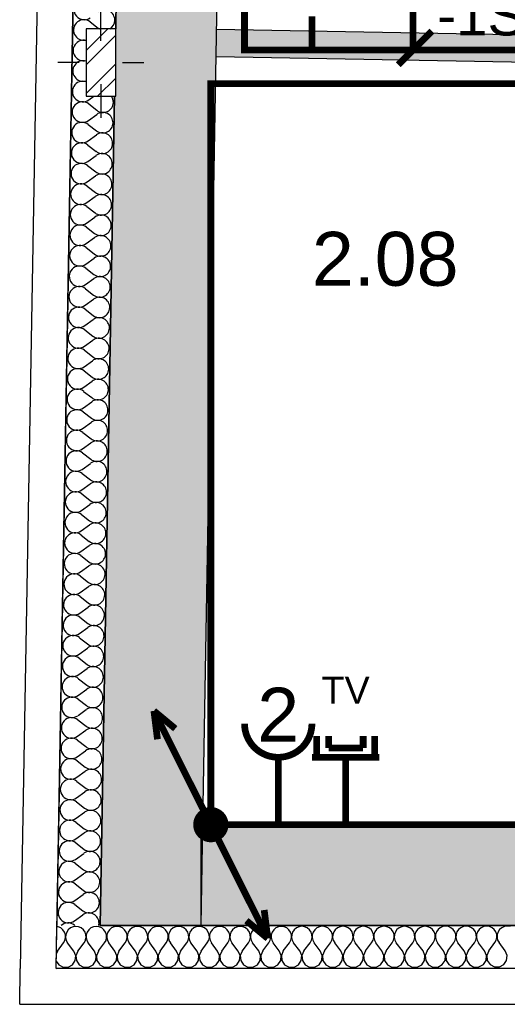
# Model space of a CAD drawing. Extents: x -12025 to 39812, y -30157 to 12.
# Tile 3 of 59: x 11541 to 13350, y -21292 to -17638. Entities that reach past the tile are written whole.
import ezdxf
from ezdxf.enums import TextEntityAlignment as Align

# ---------------------------------------------------------------- set-up
doc = ezdxf.new("R2010")
doc.units = 0
doc.header["$MEASUREMENT"] = 0
doc.linetypes.add('Telekomunikacni vodic', pattern=[9.25, 3, -0.75, 3, -0.75, 0.125, -0.75, 0.125, -0.75])
for name, color, linetype in [('0 (Pozadí)', 254, 'Continuous'), ('OÚ Dukovany internet + tv + data', 192, 'Continuous'), ('OÚ Dukovany půdorys podklad 2NP', 7, 'Continuous'), ('OÚ Dukovany světla', 132, 'Continuous'), ('OÚ Dukovany zásuvky', 92, 'Continuous'), ('Zakladni', 7, 'Continuous')]:
    doc.layers.add(name, color=color, linetype=linetype)
doc.styles.add('Arial', font='txt')
doc.styles.add('Arial_B', font='txt')

# ---------------------------------------------------------------- blocks, each defined once
blk = doc.blocks.new('Zásuvka (10)')
at = {"color": 0, "linetype": 'Continuous', "const_width": 25}
for points in [[(0, -125, -0.414214), (-125, 0)], [(125, 0, -0.414214), (0, -125)]]:
    blk.add_lwpolyline(points, format="xyb", dxfattribs=at)
blk.add_lwpolyline([(0, -250), (0, -125)], dxfattribs=at)
at = {"color": 0, "linetype": 'Continuous', "style": 'Arial'}
blk.add_text('2', height=200, dxfattribs=at).set_placement((0, -66.9), align=Align.CENTER)
blk = doc.blocks.new('Jednopólový vypínač (8)')
at = {"color": 0, "linetype": 'Continuous', "const_width": 25}
for points in [[(142.4, 284.9), (38.8, 77.7)], [(142.4, 284.9), (194.2, 259)]]:
    blk.add_lwpolyline(points, dxfattribs=at)
for points in [[(0, 90.6, 0.414214), (-90.6, 0)], [(90.6, 0, 0.414214), (0, 90.6)], [(-90.6, 0, 0.414214), (0, -90.6)], [(0, -90.6, 0.414214), (90.6, 0)]]:
    blk.add_lwpolyline(points, format="xyb", dxfattribs=at)
at = {"color": 0, "linetype": 'Continuous', "style": 'Arial'}
blk.add_text('-1SF2.09', height=150, dxfattribs=at).set_placement((-910, -196.1))
blk = doc.blocks.new('Telekomunikační zásuvka (4)')
at = {"color": 0, "linetype": 'Continuous', "const_width": 25}
for points in [[(-107.5, 204.3), (-107.5, 125)], [(-62.5, 204.3), (-62.5, 160)], [(65, 204.3), (65, 160)], [(107.5, 204.3), (107.5, 125)], [(65, 160), (-62.5, 160)], [(-107.5, 125), (-125, 125)], [(107.5, 125), (-107.5, 125)], [(0, 125), (0, 0)], [(125, 125), (107.5, 125)]]:
    blk.add_lwpolyline(points, dxfattribs=at)
at = {"color": 0, "linetype": 'Continuous', "style": 'Arial'}
blk.add_text('TV', height=100, dxfattribs=at).set_placement((0, 324.2), align=Align.CENTER)
blk = doc.blocks.new('(23)')
at = {"color": 7, "linetype": 'Continuous', "const_width": 25}
for points in [[(55, -460), (55, 0)], [(0, -520), (125, -395)]]:
    blk.add_lwpolyline(points, dxfattribs=at)
at = {"layer": '0 (Pozadí)', "linetype": 'Continuous'}
blk.add_solid([(-239.9, 180), (305.2, 180), (-239.9, -23.5), (305.2, -23.5)], dxfattribs=at)
at = {"color": 7, "linetype": 'Continuous', "style": 'Arial_B'}
blk.add_text('-1WC7', height=125, dxfattribs=at).set_placement((-239.9, 16.5))
blk = doc.blocks.new('Stoupací vedení směrem nahoru (2)')
at = {"color": 0, "linetype": 'Continuous', "const_width": 25}
for points in [[(-211.1, 422.2), (0, 0)], [(-211.1, 422.2), (-131.9, 356.3)], [(-211.1, 422.2), (-197.9, 316.7)]]:
    blk.add_lwpolyline(points, dxfattribs=at)
at = {"color": 0, "linetype": 'Continuous'}
for points, const_width in [([(0, 52.8, 0.414214), (-52.8, 0)], 25), ([(0, 26.4, 0.414214), (-26.4, 0)], 52.8), ([(26.4, 0, 0.414214), (0, 26.4)], 52.8), ([(52.8, 0, 0.414214), (0, 52.8)], 25), ([(-52.8, 0, 0.414214), (0, -52.8)], 25), ([(-26.4, 0, 0.414214), (0, -26.4)], 52.8), ([(0, -26.4, 0.414214), (26.4, 0)], 52.8), ([(0, -52.8, 0.414214), (52.8, 0)], 25)]:
    blk.add_lwpolyline(points, format="xyb", dxfattribs=dict(at, const_width=const_width))
blk = doc.blocks.new('Stoupací vedení směrem nahoru (5)')
at = {"color": 0, "linetype": 'Continuous'}
for points, const_width in [([(0, 52.8, 0.414214), (-52.8, 0)], 25), ([(0, 26.4, 0.414214), (-26.4, 0)], 52.8), ([(26.4, 0, 0.414214), (0, 26.4)], 52.8), ([(52.8, 0, 0.414214), (0, 52.8)], 25), ([(-52.8, 0, 0.414214), (0, -52.8)], 25), ([(-26.4, 0, 0.414214), (0, -26.4)], 52.8), ([(0, -26.4, 0.414214), (26.4, 0)], 52.8), ([(0, -52.8, 0.414214), (52.8, 0)], 25)]:
    blk.add_lwpolyline(points, format="xyb", dxfattribs=dict(at, const_width=const_width))
at = {"color": 0, "linetype": 'Continuous', "const_width": 25}
for points in [[(211.1, -422.2), (0, 0)], [(211.1, -422.2), (197.9, -316.7)], [(211.1, -422.2), (131.9, -356.3)]]:
    blk.add_lwpolyline(points, dxfattribs=at)

msp = doc.modelspace()

# ---------------------------------------------------------------- hatches: boundary and pattern name
at = {"layer": 'OÚ Dukovany půdorys podklad 2NP', "linetype": 'Continuous'}
msp.add_hatch(color=254, dxfattribs=at).paths.add_polyline_path([(11845.6, -20623.9), (12220.6, -20623.9), (12274.8, -17514.5), (11899.9, -17507.9), (11897.1, -17671.3), (11897.1, -17921.3), (11892.7, -17921.3)])
h = msp.add_hatch(dxfattribs=at)
h.set_pattern_fill('KOV___OCEL', color=151, style=0, pattern_type=2)
h.set_pattern_definition([(45, (0, 0), (-79.5495, 79.5495), []), (45, (-26.52, 26.52), (-79.5495, 79.5495), [])])
edge = h.paths.add_edge_path()
edge.add_spline(control_points=[(11787.1, -17921.3), (11787.1, -17921.3), (11897.1, -17921.3), (11897.1, -17921.3)], knot_values=[0, 0, 0, 0, 1, 1, 1, 1], degree=3, periodic=0)
edge.add_spline(control_points=[(11897.1, -17921.3), (11897.1, -17921.3), (11897.1, -17671.3), (11897.1, -17671.3)], knot_values=[0, 0, 0, 0, 1, 1, 1, 1], degree=3, periodic=0)
edge.add_spline(control_points=[(11897.1, -17671.3), (11897.1, -17671.3), (11787.1, -17671.3), (11787.1, -17671.3)], knot_values=[0, 0, 0, 0, 1, 1, 1, 1], degree=3, periodic=0)
edge.add_spline(control_points=[(11787.1, -17671.3), (11787.1, -17671.3), (11787.1, -17921.3), (11787.1, -17921.3)], knot_values=[0, 0, 0, 0, 1, 1, 1, 1], degree=3, periodic=0)
edge.add_spline(control_points=[(11787.1, -17921.3), (11787.1, -17921.3), (11787.1, -17921.3), (11787.1, -17921.3)], knot_values=[0, 0, 0, 0, 1, 1, 1, 1], degree=3, periodic=0)

# ---------------------------------------------------------------- linework, layer by layer
at = {"layer": 'OÚ Dukovany internet + tv + data', "linetype": 'Telekomunikacni vodic', "ltscale": 100, "const_width": 25}
for points in [[(12302.8, -20625), (13500, -20625), (14250, -20625), (14250, -20250)], [(12750, -20500), (12750, -20625), (12302.8, -20625)]]:
    msp.add_lwpolyline(points, dxfattribs=at)
at = {"layer": 'OÚ Dukovany půdorys podklad 2NP', "color": 1, "linetype": 'Continuous'}
for p, q in [((11717.7, -11164.9), (11543.4, -21158.9)), ((11676.2, -21158.9), (11850.4, -11167.3)), ((11739.8, -17511.7), (11679, -20999)), ((11897.1, -17671.3), (11899.8, -17514.5)), ((11842.1, -17716.3), (11842.1, -17591.3)), ((11762.1, -17796.3), (11682.1, -17796.3)), ((11922.1, -17796.3), (12002.1, -17796.3)), ((11842.1, -17876.3), (11842.1, -18001.3)), ((11839, -20998.9), (11892.7, -17921.3)), ((11676.2, -21159), (11679, -20999)), ((13469.8, -20998.1), (11839, -20998.9)), ((32159.3, -21157), (11676.2, -21158.9)), ((11541.1, -21291.7), (11543.4, -21158.9)), ((11676.2, -21159), (13469.9, -21158.1)), ((11541.1, -21291.7), (32292.1, -21289.8))]:
    msp.add_line(p, q, dxfattribs=at)
at = {"layer": 'OÚ Dukovany půdorys podklad 2NP', "color": 7, "linetype": 'Continuous'}
for p, q in [((11899.9, -17507.9), (11897.1, -17671.3)), ((12220.6, -20623.9), (12274.8, -17514.5)), ((13920.8, -17703.5), (12271, -17674.4)), ((12269.3, -17774.4), (13919, -17803.4)), ((11892.7, -17921.3), (11839, -20998.9)), ((13469.1, -20623.9), (12220.6, -20623.9)), ((11839, -20998.9), (12214.1, -20998.9)), ((12214.1, -20998.9), (13469.1, -20998.9))]:
    msp.add_line(p, q, dxfattribs=at)
at = {"layer": 'OÚ Dukovany půdorys podklad 2NP', "color": 21, "linetype": 'Continuous'}
for p, q in [((11802.3, -17645.6), (11832.3, -17669)), ((11797.2, -17935.1), (11816.3, -17921.3)), ((11796.9, -17950.3), (11827, -17973.7)), ((11795.9, -18011.3), (11826.7, -17988.9)), ((11795.6, -18026.5), (11825.7, -18049.9)), ((11794.5, -18087.4), (11825.4, -18065.1)), ((11794.3, -18102.7), (11824.4, -18126.1)), ((11793.2, -18163.6), (11824.1, -18141.3)), ((11793, -18178.9), (11823, -18202.2)), ((11791.9, -18239.8), (11822.8, -18217.5)), ((11791.6, -18255), (11821.7, -18278.4)), ((11790.6, -18316), (11821.4, -18293.7)), ((11790.3, -18331.2), (11820.4, -18354.6)), ((11789.2, -18392.2), (11820.1, -18369.8)), ((11789, -18407.4), (11819, -18430.8)), ((11787.9, -18468.3), (11818.8, -18446)), ((11787.6, -18483.6), (11817.7, -18507)), ((11786.6, -18544.5), (11817.4, -18522.2)), ((11786.3, -18559.7), (11816.4, -18583.1)), ((11785.3, -18620.7), (11816.1, -18598.4)), ((11785, -18635.9), (11815.1, -18659.3)), ((11783.9, -18696.9), (11814.8, -18674.5)), ((11783.7, -18712.1), (11813.7, -18735.5)), ((11782.6, -18773), (11813.5, -18750.7)), ((11782.3, -18788.3), (11812.4, -18811.7)), ((11781.3, -18849.2), (11812.1, -18826.9)), ((11781, -18864.5), (11811.1, -18887.8)), ((11779.9, -18925.4), (11810.8, -18903.1)), ((11779.7, -18940.6), (11809.7, -18964)), ((11778.6, -19001.6), (11809.5, -18979.3)), ((11778.3, -19016.8), (11808.4, -19040.2)), ((11777.3, -19077.8), (11808.2, -19055.4)), ((11777, -19093), (11807.1, -19116.4)), ((11776, -19153.9), (11806.8, -19131.6)), ((11775.7, -19169.2), (11805.8, -19192.6)), ((11774.6, -19230.1), (11805.5, -19207.8)), ((11774.4, -19245.4), (11804.4, -19268.7)), ((11773.3, -19306.3), (11804.2, -19284)), ((11773, -19321.5), (11803.1, -19344.9)), ((11772, -19382.5), (11802.8, -19360.2)), ((11771.7, -19397.7), (11801.8, -19421.1)), ((11770.6, -19458.7), (11801.5, -19436.3)), ((11770.4, -19473.9), (11800.4, -19497.3)), ((11769.3, -19534.8), (11800.2, -19512.5)), ((11769, -19550.1), (11799.1, -19573.5)), ((11768, -19611), (11798.9, -19588.7)), ((11767.7, -19626.3), (11797.8, -19649.6)), ((11766.7, -19687.2), (11797.5, -19664.9)), ((11766.4, -19702.4), (11796.5, -19725.8)), ((11765.3, -19763.4), (11796.2, -19741)), ((11765.1, -19778.6), (11795.1, -19802)), ((11764, -19839.6), (11794.9, -19817.2)), ((11763.7, -19854.8), (11793.8, -19878.2)), ((11762.7, -19915.7), (11793.5, -19893.4)), ((11762.4, -19931), (11792.5, -19954.4)), ((11761.3, -19991.9), (11792.2, -19969.6)), ((11761.1, -20007.1), (11791.2, -20030.5)), ((11760, -20068.1), (11790.9, -20045.8)), ((11759.7, -20083.3), (11789.8, -20106.7)), ((11758.7, -20144.3), (11789.6, -20121.9)), ((11758.4, -20159.5), (11788.5, -20182.9)), ((11757.4, -20220.4), (11788.2, -20198.1)), ((11757.1, -20235.7), (11787.2, -20259.1)), ((11756, -20296.6), (11786.9, -20274.3)), ((11755.8, -20311.9), (11785.8, -20335.2)), ((11754.7, -20372.8), (11785.6, -20350.5)), ((11754.4, -20388), (11784.5, -20411.4)), ((11753.4, -20449), (11784.2, -20426.7)), ((11753.1, -20464.2), (11783.2, -20487.6)), ((11752, -20525.2), (11782.9, -20502.8)), ((11751.8, -20540.4), (11781.9, -20563.8)), ((11750.7, -20601.3), (11781.6, -20579)), ((11750.5, -20616.6), (11780.5, -20640)), ((11749.4, -20677.5), (11780.3, -20655.2)), ((11749.1, -20692.8), (11779.2, -20716.1)), ((11748.1, -20753.7), (11778.9, -20731.4)), ((11747.8, -20768.9), (11777.9, -20792.3)), ((11746.7, -20829.9), (11777.6, -20807.6)), ((11746.5, -20845.1), (11776.5, -20868.5)), ((11745.4, -20906.1), (11776.3, -20883.7)), ((11745.1, -20921.3), (11775.2, -20944.7)), ((11744.1, -20982.2), (11774.9, -20959.9)), ((11683.6, -21004.2), (11678.9, -21003.6)), ((11693.2, -21008.4), (11683.6, -21004.2)), ((11701.3, -21015.1), (11693.2, -21008.4)), ((11729.4, -21008.4), (11721.3, -21015.1)), ((11739, -21004.2), (11729.4, -21008.4)), ((11749.4, -21002.7), (11739, -21004.2)), ((11743.8, -20997.5), (11745.7, -20998.9)), ((11759.8, -21004.2), (11749.4, -21002.7)), ((11769.4, -21008.4), (11759.8, -21004.2)), ((11777.5, -21015.1), (11769.4, -21008.4)), ((11805.5, -21008.4), (11797.5, -21015.1)), ((11815.2, -21004.1), (11805.5, -21008.4)), ((11825.6, -21002.7), (11815.2, -21004.1)), ((11834, -21003.9), (11825.6, -21002.7)), ((11836, -21004.1), (11834, -21003.9)), ((11838.9, -21005.4), (11836, -21004.1)), ((11845.6, -21008.4), (11838.9, -21005.4)), ((11853.7, -21015.1), (11845.6, -21008.4)), ((11881.7, -21008.4), (11873.6, -21015.1)), ((11891.3, -21004.1), (11881.7, -21008.4)), ((11901.8, -21002.7), (11891.3, -21004.1)), ((11912.2, -21004.1), (11901.8, -21002.7)), ((11921.8, -21008.3), (11912.2, -21004.1)), ((11929.9, -21015), (11921.8, -21008.3)), ((11957.9, -21008.3), (11949.8, -21015)), ((11967.5, -21004.1), (11957.9, -21008.3)), ((11977.9, -21002.6), (11967.5, -21004.1)), ((11988.4, -21004.1), (11977.9, -21002.6)), ((11998, -21008.3), (11988.4, -21004.1)), ((12006.1, -21015), (11998, -21008.3)), ((12034.1, -21008.3), (12026, -21015)), ((12043.7, -21004), (12034.1, -21008.3)), ((12054.1, -21002.6), (12043.7, -21004)), ((12064.6, -21004), (12054.1, -21002.6)), ((12074.2, -21008.3), (12064.6, -21004)), ((12082.3, -21015), (12074.2, -21008.3)), ((12110.3, -21008.2), (12102.2, -21015)), ((12119.9, -21004), (12110.3, -21008.2)), ((12130.3, -21002.5), (12119.9, -21004)), ((12140.7, -21004), (12130.3, -21002.5)), ((12150.4, -21008.2), (12140.7, -21004)), ((12158.5, -21014.9), (12150.4, -21008.2)), ((12186.5, -21008.2), (12178.4, -21014.9)), ((12196.1, -21004), (12186.5, -21008.2)), ((12206.5, -21002.5), (12196.1, -21004)), ((12216.9, -21004), (12206.5, -21002.5)), ((12226.6, -21008.2), (12216.9, -21004)), ((12234.6, -21014.9), (12226.6, -21008.2)), ((12262.7, -21008.2), (12254.6, -21014.9)), ((12272.3, -21003.9), (12262.7, -21008.2)), ((12282.7, -21002.5), (12272.3, -21003.9)), ((12293.1, -21003.9), (12282.7, -21002.5)), ((12302.7, -21008.2), (12293.1, -21003.9)), ((12310.8, -21014.9), (12302.7, -21008.2)), ((12338.9, -21008.1), (12330.8, -21014.8)), ((12348.5, -21003.9), (12338.9, -21008.1)), ((12358.9, -21002.4), (12348.5, -21003.9)), ((12369.3, -21003.9), (12358.9, -21002.4)), ((12378.9, -21008.1), (12369.3, -21003.9)), ((12387, -21014.8), (12378.9, -21008.1)), ((12415.1, -21008.1), (12407, -21014.8)), ((12424.7, -21003.9), (12415.1, -21008.1)), ((12435.1, -21002.4), (12424.7, -21003.9)), ((12445.5, -21003.8), (12435.1, -21002.4)), ((12455.1, -21008.1), (12445.5, -21003.8)), ((12463.2, -21014.8), (12455.1, -21008.1)), ((12491.3, -21008.1), (12483.2, -21014.8)), ((12500.9, -21003.8), (12491.3, -21008.1)), ((12511.3, -21002.4), (12500.9, -21003.8)), ((12521.7, -21003.8), (12511.3, -21002.4)), ((12531.3, -21008), (12521.7, -21003.8)), ((12539.4, -21014.7), (12531.3, -21008)), ((12567.4, -21008), (12559.4, -21014.7)), ((12577.1, -21003.8), (12567.4, -21008)), ((12587.5, -21002.3), (12577.1, -21003.8)), ((12597.9, -21003.8), (12587.5, -21002.3)), ((12607.5, -21008), (12597.9, -21003.8)), ((12615.6, -21014.7), (12607.5, -21008)), ((12643.6, -21008), (12635.5, -21014.7)), ((12653.3, -21003.7), (12643.6, -21008)), ((12663.7, -21002.3), (12653.3, -21003.7)), ((12674.1, -21003.7), (12663.7, -21002.3)), ((12683.7, -21008), (12674.1, -21003.7)), ((12691.8, -21014.7), (12683.7, -21008)), ((12719.8, -21008), (12711.7, -21014.7)), ((12729.4, -21003.7), (12719.8, -21008)), ((12739.9, -21002.3), (12729.4, -21003.7)), ((12750.3, -21003.7), (12739.9, -21002.3)), ((12759.9, -21007.9), (12750.3, -21003.7)), ((12768, -21014.6), (12759.9, -21007.9)), ((12796, -21007.9), (12787.9, -21014.6)), ((12805.6, -21003.7), (12796, -21007.9)), ((12816, -21002.2), (12805.6, -21003.7)), ((12826.5, -21003.7), (12816, -21002.2)), ((12836.1, -21007.9), (12826.5, -21003.7)), ((12844.2, -21014.6), (12836.1, -21007.9)), ((12872.2, -21007.9), (12864.1, -21014.6)), ((12881.8, -21003.6), (12872.2, -21007.9)), ((12892.2, -21002.2), (12881.8, -21003.6)), ((12902.6, -21003.6), (12892.2, -21002.2)), ((12912.3, -21007.9), (12902.6, -21003.6)), ((12920.4, -21014.6), (12912.3, -21007.9)), ((12948.4, -21007.8), (12940.3, -21014.6)), ((12958, -21003.6), (12948.4, -21007.8)), ((12968.4, -21002.1), (12958, -21003.6)), ((12978.8, -21003.6), (12968.4, -21002.1)), ((12988.5, -21007.8), (12978.8, -21003.6)), ((12996.6, -21014.5), (12988.5, -21007.8)), ((13024.6, -21007.8), (13016.5, -21014.5)), ((13034.2, -21003.6), (13024.6, -21007.8)), ((13044.6, -21002.1), (13034.2, -21003.6)), ((13055, -21003.6), (13044.6, -21002.1)), ((13064.6, -21007.8), (13055, -21003.6)), ((13072.7, -21014.5), (13064.6, -21007.8)), ((13100.8, -21007.8), (13092.7, -21014.5)), ((13110.4, -21003.5), (13100.8, -21007.8)), ((13120.8, -21002.1), (13110.4, -21003.5)), ((13131.2, -21003.5), (13120.8, -21002.1)), ((13140.8, -21007.8), (13131.2, -21003.5)), ((13148.9, -21014.5), (13140.8, -21007.8)), ((13177, -21007.7), (13168.9, -21014.4)), ((13186.6, -21003.5), (13177, -21007.7)), ((13197, -21002), (13186.6, -21003.5)), ((13207.4, -21003.5), (13197, -21002)), ((13217, -21007.7), (13207.4, -21003.5)), ((13225.1, -21014.4), (13217, -21007.7)), ((13253.2, -21007.7), (13245.1, -21014.4)), ((13262.8, -21003.5), (13253.2, -21007.7)), ((13273.2, -21002), (13262.8, -21003.5)), ((13283.6, -21003.4), (13273.2, -21002)), ((13293.2, -21007.7), (13283.6, -21003.4)), ((13301.3, -21014.4), (13293.2, -21007.7)), ((13329.4, -21007.7), (13321.3, -21014.4)), ((13339, -21003.4), (13329.4, -21007.7)), ((13349.4, -21002), (13339, -21003.4)), ((13359.8, -21003.4), (13349.4, -21002)), ((11707.3, -21023.8), (11701.3, -21015.1)), ((11710.6, -21033.8), (11707.3, -21023.8)), ((11708.8, -21054.5), (11711.1, -21044.3)), ((11711.1, -21044.3), (11710.6, -21033.8)), ((11712, -21033.8), (11711.5, -21044.3)), ((11711.5, -21044.3), (11713.8, -21054.5)), ((11715.3, -21023.8), (11712, -21033.8)), ((11721.3, -21015.1), (11715.3, -21023.8)), ((11783.5, -21023.8), (11777.5, -21015.1)), ((11786.8, -21033.7), (11783.5, -21023.8)), ((11785.7, -21051.3), (11787.3, -21044.2)), ((11787.3, -21044.2), (11786.8, -21033.7)), ((11788.2, -21033.7), (11787.6, -21044.2)), ((11787.6, -21044.2), (11788.6, -21048.4)), ((11791.5, -21023.8), (11788.2, -21033.7)), ((11797.5, -21015.1), (11791.5, -21023.8)), ((11859.7, -21023.7), (11853.7, -21015.1)), ((11863, -21033.7), (11859.7, -21023.7)), ((11861.2, -21054.4), (11863.5, -21044.2)), ((11863.5, -21044.2), (11863, -21033.7)), ((11864.3, -21033.7), (11863.8, -21044.2)), ((11863.8, -21044.2), (11866.2, -21054.4)), ((11867.7, -21023.7), (11864.3, -21033.7)), ((11873.6, -21015.1), (11867.7, -21023.7)), ((11935.8, -21023.7), (11929.9, -21015)), ((11939.2, -21033.7), (11935.8, -21023.7)), ((11937.3, -21054.4), (11939.7, -21044.2)), ((11939.7, -21044.2), (11939.2, -21033.7)), ((11940.5, -21033.7), (11940, -21044.2)), ((11940, -21044.2), (11942.4, -21054.4)), ((11943.9, -21023.7), (11940.5, -21033.7)), ((11949.8, -21015), (11943.9, -21023.7)), ((12012, -21023.7), (12006.1, -21015)), ((12015.4, -21033.6), (12012, -21023.7)), ((12013.5, -21054.4), (12015.9, -21044.1)), ((12015.9, -21044.1), (12015.4, -21033.6)), ((12016.7, -21033.6), (12016.2, -21044.1)), ((12016.2, -21044.1), (12018.6, -21054.4)), ((12020.1, -21023.7), (12016.7, -21033.6)), ((12026, -21015), (12020.1, -21023.7)), ((12088.2, -21023.6), (12082.3, -21015)), ((12091.6, -21033.6), (12088.2, -21023.6)), ((12089.7, -21054.3), (12092.1, -21044.1)), ((12092.1, -21044.1), (12091.6, -21033.6)), ((12092.9, -21033.6), (12092.4, -21044.1)), ((12092.4, -21044.1), (12094.8, -21054.3)), ((12096.3, -21023.6), (12092.9, -21033.6)), ((12102.2, -21015), (12096.3, -21023.6)), ((12164.4, -21023.6), (12158.5, -21014.9)), ((12167.8, -21033.5), (12164.4, -21023.6)), ((12165.9, -21054.3), (12168.3, -21044)), ((12168.3, -21044), (12167.8, -21033.5)), ((12169.1, -21033.5), (12168.6, -21044)), ((12168.6, -21044), (12171, -21054.3)), ((12172.5, -21023.6), (12169.1, -21033.5)), ((12178.4, -21014.9), (12172.5, -21023.6)), ((12240.6, -21023.6), (12234.6, -21014.9)), ((12244, -21033.5), (12240.6, -21023.6)), ((12242.1, -21054.2), (12244.5, -21044)), ((12244.5, -21044), (12244, -21033.5)), ((12245.3, -21033.5), (12244.8, -21044)), ((12244.8, -21044), (12247.2, -21054.2)), ((12248.6, -21023.5), (12245.3, -21033.5)), ((12254.6, -21014.9), (12248.6, -21023.5)), ((12316.8, -21023.5), (12310.8, -21014.9)), ((12320.2, -21033.5), (12316.8, -21023.5)), ((12318.3, -21054.2), (12320.7, -21044)), ((12320.7, -21044), (12320.2, -21033.5)), ((12321.5, -21033.5), (12321, -21044)), ((12321, -21044), (12323.4, -21054.2)), ((12324.8, -21023.5), (12321.5, -21033.5)), ((12330.8, -21014.8), (12324.8, -21023.5)), ((12393, -21023.5), (12387, -21014.8)), ((12396.3, -21033.4), (12393, -21023.5)), ((12394.5, -21054.2), (12396.9, -21043.9)), ((12396.9, -21043.9), (12396.3, -21033.4)), ((12397.7, -21033.4), (12397.2, -21043.9)), ((12397.2, -21043.9), (12399.6, -21054.2)), ((12401, -21023.5), (12397.7, -21033.4)), ((12407, -21014.8), (12401, -21023.5)), ((12469.2, -21023.4), (12463.2, -21014.8)), ((12472.5, -21033.4), (12469.2, -21023.4)), ((12470.7, -21054.1), (12473.1, -21043.9)), ((12473.1, -21043.9), (12472.5, -21033.4)), ((12473.9, -21033.4), (12473.4, -21043.9)), ((12473.4, -21043.9), (12475.7, -21054.1)), ((12477.2, -21023.4), (12473.9, -21033.4)), ((12483.2, -21014.8), (12477.2, -21023.4)), ((12545.4, -21023.4), (12539.4, -21014.7)), ((12548.7, -21033.4), (12545.4, -21023.4)), ((12546.9, -21054.1), (12549.2, -21043.9)), ((12549.2, -21043.9), (12548.7, -21033.4)), ((12550.1, -21033.4), (12549.6, -21043.9)), ((12549.6, -21043.9), (12551.9, -21054.1)), ((12553.4, -21023.4), (12550.1, -21033.4)), ((12559.4, -21014.7), (12553.4, -21023.4)), ((12621.6, -21023.4), (12615.6, -21014.7)), ((12624.9, -21033.3), (12621.6, -21023.4)), ((12623.1, -21054.1), (12625.4, -21043.8)), ((12625.4, -21043.8), (12624.9, -21033.3)), ((12626.2, -21033.3), (12625.7, -21043.8)), ((12625.7, -21043.8), (12628.1, -21054.1)), ((12629.6, -21023.4), (12626.2, -21033.3)), ((12635.5, -21014.7), (12629.6, -21023.4)), ((12697.7, -21023.3), (12691.8, -21014.7)), ((12701.1, -21033.3), (12697.7, -21023.3)), ((12699.3, -21054), (12701.6, -21043.8)), ((12701.6, -21043.8), (12701.1, -21033.3)), ((12702.4, -21033.3), (12701.9, -21043.8)), ((12701.9, -21043.8), (12704.3, -21054)), ((12705.8, -21023.3), (12702.4, -21033.3)), ((12711.7, -21014.7), (12705.8, -21023.3)), ((12773.9, -21023.3), (12768, -21014.6)), ((12777.3, -21033.3), (12773.9, -21023.3)), ((12775.4, -21054), (12777.8, -21043.8)), ((12777.8, -21043.8), (12777.3, -21033.3)), ((12778.6, -21033.3), (12778.1, -21043.8)), ((12778.1, -21043.8), (12780.5, -21054)), ((12782, -21023.3), (12778.6, -21033.3)), ((12787.9, -21014.6), (12782, -21023.3)), ((12850.1, -21023.3), (12844.2, -21014.6)), ((12853.5, -21033.2), (12850.1, -21023.3)), ((12851.6, -21054), (12854, -21043.7)), ((12854, -21043.7), (12853.5, -21033.2)), ((12854.8, -21033.2), (12854.3, -21043.7)), ((12854.3, -21043.7), (12856.7, -21054)), ((12858.2, -21023.3), (12854.8, -21033.2)), ((12864.1, -21014.6), (12858.2, -21023.3)), ((12926.3, -21023.2), (12920.4, -21014.6)), ((12929.7, -21033.2), (12926.3, -21023.2)), ((12927.8, -21053.9), (12930.2, -21043.7)), ((12930.2, -21043.7), (12929.7, -21033.2)), ((12931, -21033.2), (12930.5, -21043.7)), ((12930.5, -21043.7), (12932.9, -21053.9)), ((12934.4, -21023.2), (12931, -21033.2)), ((12940.3, -21014.6), (12934.4, -21023.2)), ((13002.5, -21023.2), (12996.6, -21014.5)), ((13005.9, -21033.1), (13002.5, -21023.2)), ((13004, -21053.9), (13006.4, -21043.6)), ((13006.4, -21043.6), (13005.9, -21033.1)), ((13007.2, -21033.1), (13006.7, -21043.6)), ((13006.7, -21043.6), (13009.1, -21053.9)), ((13010.6, -21023.2), (13007.2, -21033.1)), ((13016.5, -21014.5), (13010.6, -21023.2)), ((13078.7, -21023.1), (13072.7, -21014.5)), ((13082.1, -21033.1), (13078.7, -21023.1)), ((13080.2, -21053.8), (13082.6, -21043.6)), ((13082.6, -21043.6), (13082.1, -21033.1)), ((13083.4, -21033.1), (13082.9, -21043.6)), ((13082.9, -21043.6), (13085.3, -21053.8)), ((13086.7, -21023.1), (13083.4, -21033.1)), ((13092.7, -21014.5), (13086.7, -21023.1)), ((13154.9, -21023.1), (13148.9, -21014.5)), ((13158.3, -21033.1), (13154.9, -21023.1)), ((13156.4, -21053.8), (13158.8, -21043.6)), ((13158.8, -21043.6), (13158.3, -21033.1)), ((13159.6, -21033.1), (13159.1, -21043.6)), ((13159.1, -21043.6), (13161.5, -21053.8)), ((13162.9, -21023.1), (13159.6, -21033.1)), ((13168.9, -21014.4), (13162.9, -21023.1)), ((13231.1, -21023.1), (13225.1, -21014.4)), ((13234.4, -21033), (13231.1, -21023.1)), ((13232.6, -21053.8), (13235, -21043.5)), ((13235, -21043.5), (13234.4, -21033)), ((13235.8, -21033), (13235.3, -21043.5)), ((13235.3, -21043.5), (13237.6, -21053.8)), ((13239.1, -21023.1), (13235.8, -21033)), ((13245.1, -21014.4), (13239.1, -21023.1)), ((13307.3, -21023), (13301.3, -21014.4)), ((13310.6, -21033), (13307.3, -21023)), ((13308.8, -21053.7), (13311.1, -21043.5)), ((13311.1, -21043.5), (13310.6, -21033)), ((13312, -21033), (13311.5, -21043.5)), ((13311.5, -21043.5), (13313.8, -21053.7)), ((13315.3, -21023), (13312, -21033)), ((13321.3, -21014.4), (13315.3, -21023)), ((11680.9, -21094.2), (11703.7, -21063.7)), ((11703.7, -21063.7), (11708.8, -21054.5)), ((11713.8, -21054.5), (11718.9, -21063.7)), ((11741.8, -21094.2), (11718.9, -21063.7)), ((11757, -21094.2), (11779.9, -21063.7)), ((11779.9, -21063.7), (11785, -21054.5)), ((11785, -21054.5), (11785.7, -21051.3)), ((11788.6, -21048.4), (11790, -21054.5)), ((11790, -21054.5), (11795.1, -21063.7)), ((11818, -21094.1), (11795.1, -21063.7)), ((11837.5, -21088.4), (11856.1, -21063.6)), ((11856.1, -21063.6), (11861.2, -21054.4)), ((11866.2, -21054.4), (11871.3, -21063.6)), ((11894.2, -21094.1), (11871.3, -21063.6)), ((11909.4, -21094.1), (11932.3, -21063.6)), ((11932.3, -21063.6), (11937.3, -21054.4)), ((11942.4, -21054.4), (11947.5, -21063.6)), ((11970.4, -21094.1), (11947.5, -21063.6)), ((11985.6, -21094), (12008.5, -21063.6)), ((12008.5, -21063.6), (12013.5, -21054.4)), ((12018.6, -21054.4), (12023.7, -21063.5)), ((12046.6, -21094), (12023.7, -21063.5)), ((12061.8, -21094), (12084.6, -21063.5)), ((12084.6, -21063.5), (12089.7, -21054.3)), ((12094.8, -21054.3), (12099.9, -21063.5)), ((12122.8, -21094), (12099.9, -21063.5)), ((12138, -21094), (12160.8, -21063.5)), ((12160.8, -21063.5), (12165.9, -21054.3)), ((12171, -21054.3), (12176.1, -21063.5)), ((12198.9, -21093.9), (12176.1, -21063.5)), ((12214.2, -21093.9), (12237, -21063.4)), ((12237, -21063.4), (12242.1, -21054.2)), ((12247.2, -21054.2), (12252.3, -21063.4)), ((12275.1, -21093.9), (12252.3, -21063.4)), ((12290.4, -21093.9), (12313.2, -21063.4)), ((12313.2, -21063.4), (12318.3, -21054.2)), ((12323.4, -21054.2), (12328.5, -21063.4)), ((12351.3, -21093.9), (12328.5, -21063.4)), ((12366.6, -21093.9), (12389.4, -21063.4)), ((12389.4, -21063.4), (12394.5, -21054.2)), ((12399.6, -21054.2), (12404.6, -21063.4)), ((12427.5, -21093.8), (12404.6, -21063.4)), ((12442.8, -21093.8), (12465.6, -21063.3)), ((12465.6, -21063.3), (12470.7, -21054.1)), ((12475.7, -21054.1), (12480.8, -21063.3)), ((12503.7, -21093.8), (12480.8, -21063.3)), ((12518.9, -21093.8), (12541.8, -21063.3)), ((12541.8, -21063.3), (12546.9, -21054.1)), ((12551.9, -21054.1), (12557, -21063.3)), ((12579.9, -21093.8), (12557, -21063.3)), ((12595.1, -21093.8), (12618, -21063.3)), ((12618, -21063.3), (12623.1, -21054.1)), ((12628.1, -21054.1), (12633.2, -21063.3)), ((12656.1, -21093.7), (12633.2, -21063.3)), ((12671.3, -21093.7), (12694.2, -21063.2)), ((12694.2, -21063.2), (12699.3, -21054)), ((12704.3, -21054), (12709.4, -21063.2)), ((12732.3, -21093.7), (12709.4, -21063.2)), ((12747.5, -21093.7), (12770.4, -21063.2)), ((12770.4, -21063.2), (12775.4, -21054)), ((12780.5, -21054), (12785.6, -21063.2)), ((12808.5, -21093.6), (12785.6, -21063.2)), ((12823.7, -21093.6), (12846.5, -21063.2)), ((12846.5, -21063.2), (12851.6, -21054)), ((12856.7, -21054), (12861.8, -21063.1)), ((12884.7, -21093.6), (12861.8, -21063.1)), ((12899.9, -21093.6), (12922.7, -21063.1)), ((12922.7, -21063.1), (12927.8, -21053.9)), ((12932.9, -21053.9), (12938, -21063.1)), ((12960.9, -21093.6), (12938, -21063.1)), ((12976.1, -21093.6), (12998.9, -21063.1)), ((12998.9, -21063.1), (13004, -21053.9)), ((13009.1, -21053.9), (13014.2, -21063.1)), ((13037, -21093.5), (13014.2, -21063.1)), ((13052.3, -21093.5), (13075.1, -21063)), ((13075.1, -21063), (13080.2, -21053.8)), ((13085.3, -21053.8), (13090.4, -21063)), ((13113.2, -21093.5), (13090.4, -21063)), ((13128.5, -21093.5), (13151.3, -21063)), ((13151.3, -21063), (13156.4, -21053.8)), ((13161.5, -21053.8), (13166.5, -21063)), ((13189.4, -21093.5), (13166.5, -21063)), ((13204.7, -21093.5), (13227.5, -21063)), ((13227.5, -21063), (13232.6, -21053.8)), ((13237.6, -21053.8), (13242.7, -21063)), ((13265.6, -21093.4), (13242.7, -21063)), ((13280.9, -21093.4), (13303.7, -21062.9)), ((13303.7, -21062.9), (13308.8, -21053.7)), ((13313.8, -21053.7), (13318.9, -21062.9)), ((13341.8, -21093.4), (13318.9, -21062.9)), ((11680.9, -21094.2), (11677.2, -21102.9)), ((11741.9, -21094.4), (11741.8, -21094.2)), ((11749, -21111.3), (11741.9, -21094.4)), ((11747.2, -21129.7), (11749, -21111.3)), ((11757, -21094.2), (11749.9, -21111.3)), ((11749.9, -21111.3), (11751.6, -21129.7)), ((11825.2, -21111.2), (11818, -21094.1)), ((11823.4, -21129.7), (11825.2, -21111.2)), ((11833.2, -21094.1), (11826.1, -21111.2)), ((11826.1, -21111.2), (11827.8, -21129.7)), ((11833.2, -21094.1), (11837.5, -21088.4)), ((11901.4, -21111.2), (11894.2, -21094.1)), ((11899.6, -21129.7), (11901.4, -21111.2)), ((11909.4, -21094.1), (11902.2, -21111.2)), ((11902.2, -21111.2), (11904, -21129.7)), ((11977.6, -21111.2), (11970.4, -21094.1)), ((11975.8, -21129.6), (11977.6, -21111.2)), ((11985.6, -21094), (11978.4, -21111.2)), ((11978.4, -21111.2), (11980.2, -21129.6)), ((12053.8, -21111.1), (12046.6, -21094)), ((12052, -21129.6), (12053.8, -21111.1)), ((12061.8, -21094), (12054.6, -21111.1)), ((12054.6, -21111.1), (12056.4, -21129.6)), ((12129.9, -21111.1), (12122.8, -21094)), ((12128.2, -21129.6), (12129.9, -21111.1)), ((12138, -21094), (12130.8, -21111.1)), ((12130.8, -21111.1), (12132.6, -21129.6)), ((12206.1, -21111), (12198.9, -21093.9)), ((12204.4, -21129.5), (12206.1, -21111)), ((12214.2, -21093.9), (12207, -21111)), ((12207, -21111), (12208.8, -21129.5)), ((12282.3, -21111), (12275.1, -21093.9)), ((12280.6, -21129.5), (12282.3, -21111)), ((12290.4, -21093.9), (12283.2, -21111)), ((12283.2, -21111), (12285, -21129.5)), ((12358.5, -21111), (12351.3, -21093.9)), ((12356.8, -21129.4), (12358.5, -21111)), ((12366.6, -21093.9), (12359.4, -21111)), ((12359.4, -21111), (12361.2, -21129.4)), ((12434.7, -21110.9), (12427.5, -21093.8)), ((12433, -21129.4), (12434.7, -21110.9)), ((12442.8, -21093.8), (12435.6, -21110.9)), ((12435.6, -21110.9), (12437.3, -21129.4)), ((12510.9, -21110.9), (12503.7, -21093.8)), ((12509.2, -21129.4), (12510.9, -21110.9)), ((12518.9, -21093.8), (12511.8, -21110.9)), ((12511.8, -21110.9), (12513.5, -21129.4)), ((12587.1, -21110.9), (12579.9, -21093.8)), ((12585.3, -21129.3), (12587.1, -21110.9)), ((12595.1, -21093.8), (12588, -21110.9)), ((12588, -21110.9), (12589.7, -21129.3)), ((12663.3, -21110.8), (12656.1, -21093.7)), ((12661.5, -21129.3), (12663.3, -21110.8)), ((12671.3, -21093.7), (12664.2, -21110.8)), ((12664.2, -21110.8), (12665.9, -21129.3)), ((12739.5, -21110.8), (12732.3, -21093.7)), ((12737.7, -21129.3), (12739.5, -21110.8)), ((12747.5, -21093.7), (12740.3, -21110.8)), ((12740.3, -21110.8), (12742.1, -21129.3)), ((12815.7, -21110.8), (12808.5, -21093.6)), ((12813.9, -21129.2), (12815.7, -21110.8)), ((12823.7, -21093.6), (12816.5, -21110.8)), ((12816.5, -21110.8), (12818.3, -21129.2)), ((12891.9, -21110.7), (12884.7, -21093.6)), ((12890.1, -21129.2), (12891.9, -21110.7)), ((12899.9, -21093.6), (12892.7, -21110.7)), ((12892.7, -21110.7), (12894.5, -21129.2)), ((12968, -21110.7), (12960.9, -21093.6)), ((12966.3, -21129.2), (12968, -21110.7)), ((12976.1, -21093.6), (12968.9, -21110.7)), ((12968.9, -21110.7), (12970.7, -21129.2)), ((13044.2, -21110.6), (13037, -21093.5)), ((13042.5, -21129.1), (13044.2, -21110.6)), ((13052.3, -21093.5), (13045.1, -21110.6)), ((13045.1, -21110.6), (13046.9, -21129.1)), ((13120.4, -21110.6), (13113.2, -21093.5)), ((13118.7, -21129.1), (13120.4, -21110.6)), ((13128.5, -21093.5), (13121.3, -21110.6)), ((13121.3, -21110.6), (13123.1, -21129.1)), ((13196.6, -21110.6), (13189.4, -21093.5)), ((13194.9, -21129), (13196.6, -21110.6)), ((13204.7, -21093.5), (13197.5, -21110.6)), ((13197.5, -21110.6), (13199.2, -21129)), ((13272.8, -21110.5), (13265.6, -21093.4)), ((13271.1, -21129), (13272.8, -21110.5)), ((13280.9, -21093.4), (13273.7, -21110.5)), ((13273.7, -21110.5), (13275.4, -21129)), ((13349, -21110.5), (13341.8, -21093.4)), ((13347.2, -21129), (13349, -21110.5)), ((11676.7, -21131.7), (11685.7, -21145.2)), ((11685.7, -21145.2), (11688.6, -21146.8)), ((11688.6, -21146.8), (11702.1, -21154)), ((11702.1, -21154), (11720.6, -21154)), ((11720.6, -21154), (11737, -21145.2)), ((11737, -21145.2), (11747.2, -21129.7)), ((11751.6, -21129.7), (11761.9, -21145.2)), ((11761.9, -21145.2), (11778.3, -21153.9)), ((11778.3, -21153.9), (11796.8, -21153.9)), ((11796.8, -21153.9), (11813.2, -21145.2)), ((11813.2, -21145.2), (11823.4, -21129.7)), ((11827.8, -21129.7), (11836.5, -21142.8)), ((11836.5, -21142.8), (11838.1, -21145.2)), ((11838.1, -21145.2), (11854.5, -21153.9)), ((11854.5, -21153.9), (11873, -21153.9)), ((11873, -21153.9), (11889.4, -21145.1)), ((11889.4, -21145.1), (11899.6, -21129.7)), ((11904, -21129.7), (11914.3, -21145.1)), ((11914.3, -21145.1), (11930.6, -21153.9)), ((11930.6, -21153.9), (11949.2, -21153.9)), ((11949.2, -21153.9), (11965.6, -21145.1)), ((11965.6, -21145.1), (11975.8, -21129.6)), ((11980.2, -21129.6), (11990.5, -21145.1)), ((11990.5, -21145.1), (12006.8, -21153.8)), ((12006.8, -21153.8), (12025.4, -21153.8)), ((12025.4, -21153.8), (12041.7, -21145.1)), ((12041.7, -21145.1), (12052, -21129.6)), ((12056.4, -21129.6), (12066.7, -21145)), ((12066.7, -21145), (12083, -21153.8)), ((12083, -21153.8), (12101.6, -21153.8)), ((12101.6, -21153.8), (12117.9, -21145)), ((12117.9, -21145), (12128.2, -21129.6)), ((12132.6, -21129.6), (12142.9, -21145)), ((12142.9, -21145), (12159.2, -21153.8)), ((12159.2, -21153.8), (12177.8, -21153.8)), ((12177.8, -21153.8), (12194.1, -21145)), ((12194.1, -21145), (12204.4, -21129.5)), ((12208.8, -21129.5), (12219.1, -21145)), ((12219.1, -21145), (12235.4, -21153.7)), ((12235.4, -21153.7), (12254, -21153.7)), ((12254, -21153.7), (12270.3, -21144.9)), ((12270.3, -21144.9), (12280.6, -21129.5)), ((12285, -21129.5), (12295.2, -21144.9)), ((12295.2, -21144.9), (12311.6, -21153.7)), ((12311.6, -21153.7), (12330.2, -21153.7)), ((12330.2, -21153.7), (12346.5, -21144.9)), ((12346.5, -21144.9), (12356.8, -21129.4)), ((12361.2, -21129.4), (12371.4, -21144.9)), ((12371.4, -21144.9), (12387.8, -21153.7)), ((12387.8, -21153.7), (12406.3, -21153.6)), ((12406.3, -21153.6), (12422.7, -21144.9)), ((12422.7, -21144.9), (12433, -21129.4)), ((12437.3, -21129.4), (12447.6, -21144.9)), ((12447.6, -21144.9), (12464, -21153.6)), ((12464, -21153.6), (12482.5, -21153.6)), ((12482.5, -21153.6), (12498.9, -21144.8)), ((12498.9, -21144.8), (12509.2, -21129.4)), ((12513.5, -21129.4), (12523.8, -21144.8)), ((12523.8, -21144.8), (12540.2, -21153.6)), ((12540.2, -21153.6), (12558.7, -21153.6)), ((12558.7, -21153.6), (12575.1, -21144.8)), ((12575.1, -21144.8), (12585.3, -21129.3)), ((12589.7, -21129.3), (12600, -21144.8)), ((12600, -21144.8), (12616.4, -21153.5)), ((12616.4, -21153.5), (12634.9, -21153.5)), ((12634.9, -21153.5), (12651.3, -21144.8)), ((12651.3, -21144.8), (12661.5, -21129.3)), ((12665.9, -21129.3), (12676.2, -21144.8)), ((12676.2, -21144.8), (12692.6, -21153.5)), ((12692.6, -21153.5), (12711.1, -21153.5)), ((12711.1, -21153.5), (12727.5, -21144.7)), ((12727.5, -21144.7), (12737.7, -21129.3)), ((12742.1, -21129.3), (12752.4, -21144.7)), ((12752.4, -21144.7), (12768.7, -21153.5)), ((12768.7, -21153.5), (12787.3, -21153.5)), ((12787.3, -21153.5), (12803.7, -21144.7)), ((12803.7, -21144.7), (12813.9, -21129.2)), ((12818.3, -21129.2), (12828.6, -21144.7)), ((12828.6, -21144.7), (12844.9, -21153.4)), ((12844.9, -21153.4), (12863.5, -21153.4)), ((12863.5, -21153.4), (12879.8, -21144.7)), ((12879.8, -21144.7), (12890.1, -21129.2)), ((12894.5, -21129.2), (12904.8, -21144.6)), ((12904.8, -21144.6), (12921.1, -21153.4)), ((12921.1, -21153.4), (12939.7, -21153.4)), ((12939.7, -21153.4), (12956, -21144.6)), ((12956, -21144.6), (12966.3, -21129.2)), ((12970.7, -21129.2), (12981, -21144.6)), ((12981, -21144.6), (12997.3, -21153.4)), ((12997.3, -21153.4), (13015.9, -21153.4)), ((13015.9, -21153.4), (13032.2, -21144.6)), ((13032.2, -21144.6), (13042.5, -21129.1)), ((13046.9, -21129.1), (13057.1, -21144.6)), ((13057.1, -21144.6), (13073.5, -21153.3)), ((13073.5, -21153.3), (13092.1, -21153.3)), ((13092.1, -21153.3), (13108.4, -21144.5)), ((13108.4, -21144.5), (13118.7, -21129.1)), ((13123.1, -21129.1), (13133.3, -21144.5)), ((13133.3, -21144.5), (13149.7, -21153.3)), ((13149.7, -21153.3), (13168.3, -21153.3)), ((13168.3, -21153.3), (13184.6, -21144.5)), ((13184.6, -21144.5), (13194.9, -21129)), ((13199.2, -21129), (13209.5, -21144.5)), ((13209.5, -21144.5), (13225.9, -21153.3)), ((13225.9, -21153.3), (13244.4, -21153.2)), ((13244.4, -21153.2), (13260.8, -21144.5)), ((13260.8, -21144.5), (13271.1, -21129)), ((13275.4, -21129), (13285.7, -21144.5)), ((13285.7, -21144.5), (13302.1, -21153.2)), ((13302.1, -21153.2), (13320.6, -21153.2)), ((13320.6, -21153.2), (13337, -21144.4)), ((13337, -21144.4), (13347.2, -21129))]:
    msp.add_line(p, q, dxfattribs=at)
at = {"layer": 'OÚ Dukovany půdorys podklad 2NP', "color": 251, "linetype": 'Continuous'}
msp.add_line((12214.1, -20996.7), (12214.1, -20549.5), dxfattribs=at)
at = {"layer": 'OÚ Dukovany půdorys podklad 2NP', "color": 8, "linetype": 'Continuous'}
msp.add_line((12219.1, -20623.9), (12212.5, -20998.9), dxfattribs=at)
at = {"layer": 'OÚ Dukovany půdorys podklad 2NP', "color": 7, "linetype": 'Continuous'}
msp.add_lwpolyline([(11787.1, -17921.3), (11897.1, -17921.3), (11897.1, -17671.3), (11787.1, -17671.3)], close=True, dxfattribs=at)
at = {"layer": 'OÚ Dukovany půdorys podklad 2NP', "color": 21, "linetype": 'Continuous'}
for centre, start, end in [((11780.2, -17599.5), 52.1313, 305.8711), ((11855.7, -17638.9), -0.9988, 125.8711), ((11778.9, -17675.7), 52.1313, 282.4151), ((11855.7, -17638.9), -58.1035, -0.9988), ((11855.7, -17638.9), -127.8687, -121.8965), ((11777.5, -17751.9), 75.5309, 284.4691), ((11776.2, -17828), 73.4578, 286.5422), ((11774.9, -17904.2), 71.3622, 305.8711), ((11850.4, -17943.6), -0.9988, 35.9642), ((11773.6, -17980.4), 52.1313, 305.8711), ((11850.4, -17943.6), -127.8687, -0.9988), ((11849.1, -18019.8), -0.9988, 125.8711), ((11772.2, -18056.6), 52.1313, 305.8711), ((11849.1, -18019.8), -127.8687, -0.9988), ((11847.7, -18096), -0.9988, 125.8711), ((11770.9, -18132.7), 52.1313, 305.8711), ((11847.7, -18096), -127.8687, -0.9988), ((11846.4, -18172.2), -0.9988, 125.8711), ((11769.6, -18208.9), 52.1313, 305.8711), ((11846.4, -18172.2), -127.8687, -0.9988), ((11845.1, -18248.3), -0.9988, 125.8711), ((11768.2, -18285.1), 52.1313, 305.8711), ((11845.1, -18248.3), -127.8687, -0.9988), ((11843.8, -18324.5), -0.9988, 125.8711), ((11766.9, -18361.3), 52.1313, 305.8711), ((11843.8, -18324.5), -127.8687, -0.9988), ((11842.4, -18400.7), -0.9988, 125.8711), ((11765.6, -18437.5), 52.1313, 305.8711), ((11842.4, -18400.7), -127.8687, -0.9988), ((11841.1, -18476.9), -0.9988, 125.8711), ((11764.3, -18513.6), 52.1313, 305.8711), ((11841.1, -18476.9), -127.8687, -0.9988), ((11839.8, -18553.1), -0.9988, 125.8711), ((11762.9, -18589.8), 52.1313, 305.8711), ((11839.8, -18553.1), -127.8687, -0.9988), ((11838.4, -18629.2), -0.9988, 125.8711), ((11761.6, -18666), 52.1313, 305.8711), ((11838.4, -18629.2), -127.8687, -0.9988), ((11837.1, -18705.4), -0.9988, 125.8711), ((11760.3, -18742.2), 52.1313, 305.8711), ((11837.1, -18705.4), -127.8687, -0.9988), ((11835.8, -18781.6), -0.9988, 125.8711), ((11758.9, -18818.4), 52.1313, 305.8711), ((11835.8, -18781.6), -127.8687, -0.9988), ((11834.5, -18857.8), -0.9988, 125.8711), ((11757.6, -18894.5), 52.1313, 305.8711), ((11834.5, -18857.8), -127.8687, -0.9988), ((11833.1, -18934), -0.9988, 125.8711), ((11756.3, -18970.7), 52.1313, 305.8711), ((11833.1, -18934), -127.8687, -0.9988), ((11831.8, -19010.1), -0.9988, 125.8711), ((11755, -19046.9), 52.1313, 305.8711), ((11831.8, -19010.1), -127.8687, -0.9988), ((11830.5, -19086.3), -0.9988, 125.8711), ((11753.6, -19123.1), 52.1313, 305.8711), ((11830.5, -19086.3), -127.8687, -0.9988), ((11829.1, -19162.5), -0.9988, 125.8711), ((11752.3, -19199.2), 52.1313, 305.8711), ((11829.1, -19162.5), -127.8687, -0.9988), ((11827.8, -19238.7), -0.9988, 125.8711), ((11751, -19275.4), 52.1313, 305.8711), ((11827.8, -19238.7), -127.8687, -0.9988), ((11826.5, -19314.8), -0.9988, 125.8711), ((11749.6, -19351.6), 52.1313, 305.8711), ((11826.5, -19314.8), -127.8687, -0.9988), ((11825.2, -19391), -0.9988, 125.8711), ((11748.3, -19427.8), 52.1313, 305.8711), ((11825.2, -19391), -127.8687, -0.9988), ((11823.8, -19467.2), -0.9988, 125.8711), ((11747, -19504), 52.1313, 305.8711), ((11823.8, -19467.2), -127.8687, -0.9988), ((11822.5, -19543.4), -0.9988, 125.8711), ((11745.7, -19580.1), 52.1313, 305.8711), ((11822.5, -19543.4), -127.8687, -0.9988), ((11821.2, -19619.6), -0.9988, 125.8711), ((11744.3, -19656.3), 52.1313, 305.8711), ((11821.2, -19619.6), -127.8687, -0.9988), ((11819.8, -19695.7), -0.9988, 125.8711), ((11743, -19732.5), 52.1313, 305.8711), ((11819.8, -19695.7), -127.8687, -0.9988), ((11818.5, -19771.9), -0.9988, 125.8711), ((11741.7, -19808.7), 52.1313, 305.8711), ((11818.5, -19771.9), -127.8687, -0.9988), ((11817.2, -19848.1), -0.9988, 125.8711), ((11740.3, -19884.9), 52.1313, 305.8711), ((11817.2, -19848.1), -127.8687, -0.9988), ((11815.9, -19924.3), -0.9988, 125.8711), ((11739, -19961), 52.1313, 305.8711), ((11815.9, -19924.3), -127.8687, -0.9988), ((11814.5, -20000.5), -0.9988, 125.8711), ((11737.7, -20037.2), 52.1313, 305.8711), ((11814.5, -20000.5), -127.8687, -0.9988), ((11813.2, -20076.6), -0.9988, 125.8711), ((11736.4, -20113.4), 52.1313, 305.8711), ((11813.2, -20076.6), -127.8687, -0.9988), ((11811.9, -20152.8), -0.9988, 125.8711), ((11735, -20189.6), 52.1313, 305.8711), ((11811.9, -20152.8), -127.8687, -0.9988), ((11810.6, -20229), -0.9988, 125.8711), ((11733.7, -20265.8), 52.1313, 305.8711), ((11810.6, -20229), -127.8687, -0.9988), ((11809.2, -20305.2), -0.9988, 125.8711), ((11732.4, -20341.9), 52.1313, 305.8711), ((11809.2, -20305.2), -127.8687, -0.9988), ((11807.9, -20381.4), -0.9988, 125.8711), ((11731.1, -20418.1), 52.1313, 305.8711), ((11807.9, -20381.4), -127.8687, -0.9988), ((11806.6, -20457.5), -0.9988, 125.8711), ((11729.7, -20494.3), 52.1313, 305.8711), ((11806.6, -20457.5), -127.8687, -0.9988), ((11805.2, -20533.7), -0.9988, 125.8711), ((11728.4, -20570.5), 52.1313, 305.8711), ((11805.2, -20533.7), -127.8687, -0.9988), ((11803.9, -20609.9), -0.9988, 125.8711), ((11727.1, -20646.6), 52.1313, 305.8711), ((11803.9, -20609.9), -127.8687, -0.9988), ((11802.6, -20686.1), -0.9988, 125.8711), ((11725.7, -20722.8), 52.1313, 305.8711), ((11802.6, -20686.1), -127.8687, -0.9988), ((11801.3, -20762.2), -0.9988, 125.8711), ((11724.4, -20799), 52.1313, 305.8711), ((11801.3, -20762.2), -127.8687, -0.9988), ((11799.9, -20838.4), -0.9988, 125.8711), ((11723.1, -20875.2), 52.1313, 305.8711), ((11799.9, -20838.4), -127.8687, -0.9988), ((11798.6, -20914.6), -0.9988, 125.8711), ((11721.8, -20951.4), 52.1313, 305.8711), ((11798.6, -20914.6), -127.8687, -0.9988), ((11797.3, -20990.8), -0.9988, 125.8711), ((11720.4, -21027.5), 52.1313, 131.3487), ((11797.3, -20990.8), -12.2705, -0.9988)]:
    msp.add_arc(centre, 38.1, start, end, dxfattribs=at)
at = {"layer": 'OÚ Dukovany půdorys podklad 2NP', "color": 254, "linetype": 'Continuous'}
for points in [[(12271, -17674.4), (12269.3, -17774.4), (13920.8, -17703.5), (13919, -17803.4)], [(12220.6, -20623.9), (11839, -20998.9), (12214.1, -20998.9)], [(11845.6, -20623.9), (11839, -20998.9), (12220.6, -20623.9)], [(12220.6, -20623.9), (12214.1, -20998.9), (13469.1, -20623.9), (13469.1, -20998.9)]]:
    msp.add_solid(points, dxfattribs=at)
at = {"layer": 'OÚ Dukovany zásuvky', "linetype": 'Continuous', "const_width": 25}
for points in [[(12375, -15375), (12375, -17750), (12625, -17750)], [(15875, -17750), (12375, -17750), (12375, -16125), (13125, -16125)], [(12625, -17625), (12625, -17750), (16000, -17750)], [(12500, -20500), (12500, -20625), (12250, -20625), (12250, -19187.5), (12250, -17875), (14750, -17875)], [(14500, -20250), (14500, -20625), (13500, -20625), (12500, -20625), (12500, -20500)]]:
    msp.add_lwpolyline(points, dxfattribs=at)

# ---------------------------------------------------------------- block references
at = {"layer": 'OÚ Dukovany internet + tv + data', "linetype": 'Continuous'}
for name, p in [('Telekomunikační zásuvka (4)', (12750, -20500)), ('Stoupací vedení směrem nahoru (2)', (12250, -20625)), ('Stoupací vedení směrem nahoru (5)', (12250, -20625))]:
    msp.add_blockref(name, p, dxfattribs=at)
at = {"layer": 'OÚ Dukovany světla', "linetype": 'Continuous'}
msp.add_blockref('Jednopólový vypínač (8)', (14000, -17500), dxfattribs=at)
at = {"layer": 'OÚ Dukovany zásuvky', "linetype": 'Continuous'}
msp.add_blockref('Zásuvka (10)', (12500, -20250), dxfattribs=at)
at = {"layer": 'Zakladni', "color": 7, "linetype": 'Continuous'}
msp.add_blockref('(23)', (12944.9, -17285), dxfattribs=at)

# ---------------------------------------------------------------- texts
at = {"layer": 'Zakladni', "color": 7, "linetype": 'Continuous', "style": 'Arial'}
msp.add_text('2.08', height=200, dxfattribs=at).set_placement((12625, -18625))

doc.saveas('drawing.dxf')
